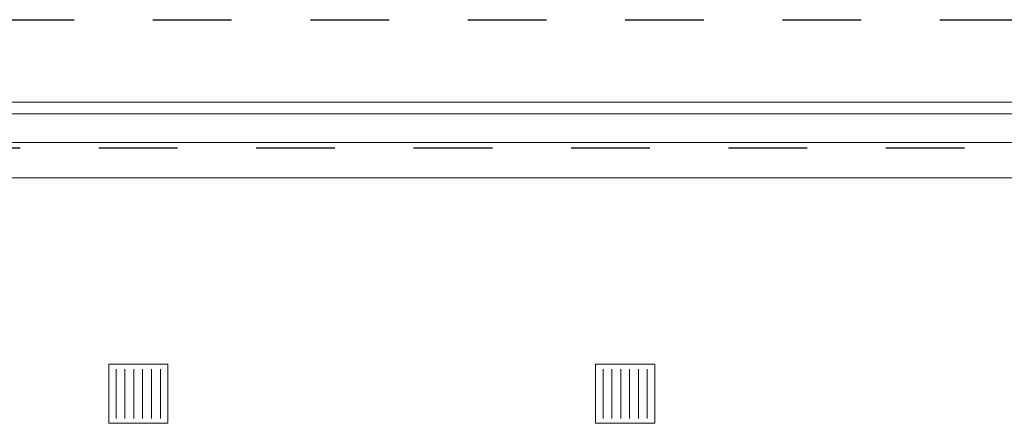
# Model space of a CAD drawing. Extents: x -686885 to -413214, y -23370 to 153194.
# Tile 29 of 145: x -654351 to -652349, y -6780 to -5960. Entities that reach past the tile are written whole.
import ezdxf

# ---------------------------------------------------------------- set-up
doc = ezdxf.new("R2010")
doc.units = 0
doc.header["$MEASUREMENT"] = 0
doc.linetypes.add('Przerywana', pattern=[320, 160, -160])
for name, color, linetype, lineweight in [('INWENT DACH_Nr_Pióra__21', 7, 'Continuous', 9), ('INWENT RURY SPUSTOWE_Nr_Pióra__21', 7, 'Continuous', 9), ('INWENT STROPY_Nr_Pióra__1', 7, 'Continuous', 25), ('INWENT.ŚCIANY_Nr_Pióra__21', 7, 'Continuous', 9)]:
    doc.layers.add(name, color=color, linetype=linetype, lineweight=lineweight)

msp = doc.modelspace()

# ---------------------------------------------------------------- linework, layer by layer
at = {"layer": 'INWENT DACH_Nr_Pióra__21', "linetype": 'Continuous'}
for p, q in [((-659689.6, -6126.9), (-647209.7, -6126.9)), ((-659689.6, -6150.8), (-647209.7, -6150.8)), ((-659519.6, -6281.2), (-647209.7, -6281.2))]:
    msp.add_line(p, q, dxfattribs=at)
at = {"layer": 'INWENT RURY SPUSTOWE_Nr_Pióra__21', "linetype": 'Continuous'}
msp.add_line((-647209.7, -6208.8), (-659519.6, -6208.8), dxfattribs=at)
at = {"layer": 'INWENT STROPY_Nr_Pióra__1', "linetype": 'Przerywana'}
for p, q in [((-659199.6, -5959.6), (-647699.7, -5959.6)), ((-658989.6, -6219.6), (-648019.6, -6219.6))]:
    msp.add_line(p, q, dxfattribs=at)
at = {"layer": 'INWENT.ŚCIANY_Nr_Pióra__21', "linetype": 'Continuous'}
for p, q in [((-654169.6, -6779.6), (-654169.6, -6659.6)), ((-654169.6, -6659.6), (-654049.6, -6659.6)), ((-654049.6, -6659.6), (-654049.6, -6779.6)), ((-653179.6, -6779.6), (-653179.6, -6659.6)), ((-653179.6, -6659.6), (-653059.6, -6659.6)), ((-653059.6, -6659.6), (-653059.6, -6779.6)), ((-654154.6, -6769.6), (-654154.6, -6669.6)), ((-654136.6, -6769.6), (-654136.6, -6669.6)), ((-654118.6, -6769.6), (-654118.6, -6669.6)), ((-654100.6, -6769.6), (-654100.6, -6669.6)), ((-654082.6, -6769.6), (-654082.6, -6669.6)), ((-654064.6, -6669.6), (-654064.6, -6769.6)), ((-653164.6, -6769.6), (-653164.6, -6669.6)), ((-653146.6, -6769.6), (-653146.6, -6669.6)), ((-653128.6, -6769.6), (-653128.6, -6669.6)), ((-653110.6, -6769.6), (-653110.6, -6669.6)), ((-653092.6, -6769.6), (-653092.6, -6669.6)), ((-653074.6, -6669.6), (-653074.6, -6769.6)), ((-654049.6, -6779.6), (-654169.6, -6779.6)), ((-653059.6, -6779.6), (-653179.6, -6779.6))]:
    msp.add_line(p, q, dxfattribs=at)

doc.saveas('drawing.dxf')
